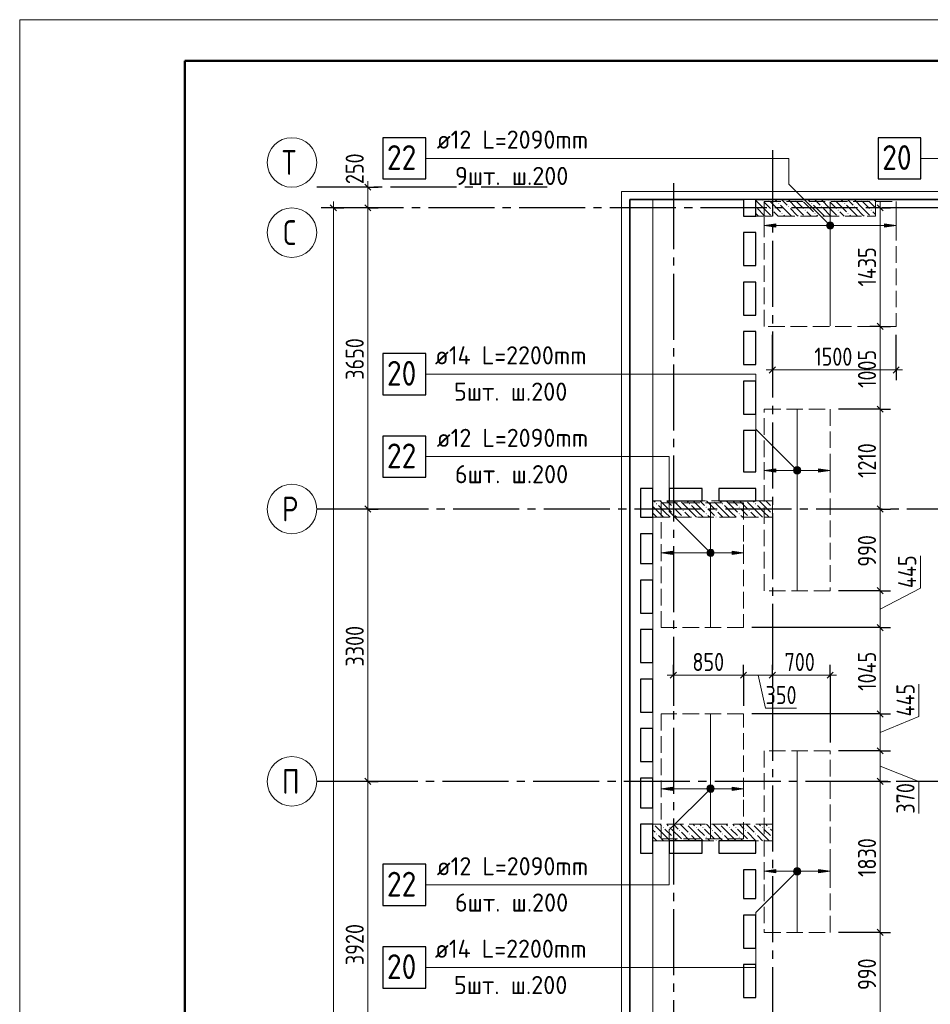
# Model space of a CAD drawing. Header units: millimetres. Extents: x 0 to 43617, y 0 to 59400.
# Tile 23 of 29: x 0 to 11037, y 47469 to 59400. Entities that reach past the tile are written whole.
import ezdxf

# ---------------------------------------------------------------- set-up
doc = ezdxf.new("R2010")
doc.units = ezdxf.units.MM
doc.linetypes.add('______2', pattern=[270, 200, -70])
doc.linetypes.add('______5', pattern=[1100, 800, -100, 100, -100])
for name, color, linetype, lineweight in [('Standard', 7, 'Continuous', 25), ('ДОП Верх по Х', 7, 'Continuous', 25), ('ЖБ Пилон', 180, 'Continuous', 25), ('Оси', 40, '______5', 18), ('Позиционная метка номер позиции', 7, 'Continuous', 13), ('Примечания', 7, 'Continuous', 25)]:
    doc.layers.add(name, color=color, linetype=linetype, lineweight=lineweight)
doc.layers.add('ЖБ Перекрытие верхний уровень', color=7, linetype='Continuous', lineweight=25, true_color=0xe0e0ff)
doc.styles.add('GOST 2.304-81', font='txt')
doc.styles.add('ISOCPEUR', font='txt')

msp = doc.modelspace()

# ---------------------------------------------------------------- hatches: boundary and pattern name
at = {"layer": 'ДОП Верх по Х', "linetype": 'Continuous', "lineweight": 13, "transparency": 33554687}
for points in [[(9164, 56886), (9024, 56906), (9164, 56926)], [(9164, 53919), (9024, 53939), (9164, 53959)], [(7914, 52919), (7774, 52939), (7914, 52959)], [(7914, 50061), (7774, 50081), (7914, 50101)], [(9164, 49061), (9024, 49081), (9164, 49101)]]:
    msp.add_hatch(color=7, dxfattribs=at).paths.add_polyline_path(points, flags=16)
for points in [[(9792, 56888), (9792, 56925), (9786, 56906)], [(9792, 56925), (9805, 56874), (9805, 56939)], [(9792, 56925), (9792, 56888), (9805, 56874)], [(9805, 56939), (9824, 56869), (9824, 56944)], [(9805, 56939), (9805, 56874), (9824, 56869)], [(9824, 56944), (9824, 56869), (9843, 56874)], [(9824, 56944), (9843, 56874), (9843, 56939)], [(9843, 56939), (9843, 56874), (9856, 56888)], [(9843, 56939), (9856, 56888), (9856, 56925)], [(9856, 56925), (9856, 56888), (9861, 56906)], [(10484, 56886), (10624, 56906), (10484, 56926)], [(9392, 53920), (9392, 53958), (9386, 53939)], [(9392, 53958), (9405, 53907), (9405, 53971)], [(9392, 53958), (9392, 53920), (9405, 53907)], [(9405, 53971), (9424, 53902), (9424, 53977)], [(9405, 53971), (9405, 53907), (9424, 53902)], [(9424, 53977), (9424, 53902), (9443, 53907)], [(9424, 53977), (9443, 53907), (9443, 53971)], [(9443, 53971), (9443, 53907), (9456, 53920)], [(9443, 53971), (9456, 53920), (9456, 53958)], [(9456, 53958), (9456, 53920), (9461, 53939)], [(9684, 53919), (9824, 53939), (9684, 53959)], [(8355, 52971), (8374, 52902), (8374, 52977)], [(8374, 52977), (8374, 52902), (8393, 52907)], [(8374, 52977), (8393, 52907), (8393, 52971)], [(8342, 52920), (8342, 52958), (8336, 52939)], [(8342, 52958), (8355, 52907), (8355, 52971)], [(8342, 52958), (8342, 52920), (8355, 52907)], [(8355, 52971), (8355, 52907), (8374, 52902)], [(8393, 52971), (8393, 52907), (8406, 52920)], [(8393, 52971), (8406, 52920), (8406, 52958)], [(8406, 52958), (8406, 52920), (8411, 52939)], [(8634, 52919), (8774, 52939), (8634, 52959)], [(8342, 50100), (8355, 50049), (8355, 50113)], [(8355, 50113), (8374, 50044), (8374, 50119)], [(8355, 50113), (8355, 50049), (8374, 50044)], [(8374, 50119), (8374, 50044), (8393, 50049)], [(8374, 50119), (8393, 50049), (8393, 50113)], [(8393, 50113), (8393, 50049), (8406, 50062)], [(8393, 50113), (8406, 50062), (8406, 50100)], [(8342, 50062), (8342, 50100), (8336, 50081)], [(8342, 50100), (8342, 50062), (8355, 50049)], [(8406, 50100), (8406, 50062), (8411, 50081)], [(8634, 50061), (8774, 50081), (8634, 50101)], [(9392, 49062), (9392, 49100), (9386, 49081)], [(9392, 49100), (9405, 49049), (9405, 49113)], [(9392, 49100), (9392, 49062), (9405, 49049)], [(9405, 49113), (9424, 49044), (9424, 49119)], [(9405, 49113), (9405, 49049), (9424, 49044)], [(9424, 49119), (9424, 49044), (9443, 49049)], [(9424, 49119), (9443, 49049), (9443, 49113)], [(9443, 49113), (9443, 49049), (9456, 49062)], [(9443, 49113), (9456, 49062), (9456, 49100)], [(9456, 49100), (9456, 49062), (9461, 49081)], [(9684, 49061), (9824, 49081), (9684, 49101)]]:
    msp.add_hatch(color=7, dxfattribs=at).paths.add_polyline_path(points)
at = {"layer": 'ЖБ Пилон', "linetype": 'Continuous', "lineweight": 18, "transparency": 33554687}
for points in [[(8994, 57213), (9001, 57220), (9007, 57213), (9001, 57207)], [(9074, 57213), (9081, 57220), (9087, 57213), (9081, 57207)], [(9194, 57173), (9201, 57180), (9207, 57173), (9201, 57167)], [(9394, 57213), (9401, 57220), (9407, 57213), (9401, 57207)], [(9474, 57213), (9481, 57220), (9487, 57213), (9481, 57207)], [(9594, 57173), (9601, 57180), (9607, 57173), (9601, 57167)], [(9794, 57213), (9801, 57220), (9807, 57213), (9801, 57207)], [(9874, 57213), (9881, 57220), (9887, 57213), (9881, 57207)], [(9994, 57173), (10001, 57180), (10007, 57173), (10001, 57167)], [(10194, 57213), (10201, 57220), (10207, 57213), (10201, 57207)], [(10274, 57213), (10281, 57220), (10287, 57213), (10281, 57207)], [(8924, 57137), (8927, 57133), (8924, 57130)], [(9114, 57093), (9121, 57100), (9127, 57093), (9121, 57087)], [(9234, 57053), (9241, 57060), (9247, 57053), (9241, 57047)], [(9314, 57133), (9321, 57140), (9327, 57133), (9321, 57127)], [(9514, 57093), (9521, 57100), (9527, 57093), (9521, 57087)], [(9634, 57053), (9641, 57060), (9647, 57053), (9641, 57047)], [(9714, 57133), (9721, 57140), (9727, 57133), (9721, 57127)], [(9914, 57093), (9921, 57100), (9927, 57093), (9921, 57087)], [(10034, 57053), (10041, 57060), (10047, 57053), (10041, 57047)], [(10114, 57133), (10121, 57140), (10127, 57133), (10121, 57127)], [(10314, 57093), (10321, 57100), (10327, 57093), (10321, 57087)], [(7714, 53533), (7721, 53540), (7727, 53533), (7721, 53527)], [(7914, 53493), (7921, 53500), (7927, 53493), (7921, 53487)], [(8004, 53570), (8001, 53567), (7998, 53570)], [(8034, 53453), (8041, 53460), (8047, 53453), (8041, 53447)], [(8114, 53533), (8121, 53540), (8127, 53533), (8121, 53527)], [(8314, 53493), (8321, 53500), (8327, 53493), (8321, 53487)], [(8404, 53570), (8401, 53567), (8398, 53570)], [(8434, 53453), (8441, 53460), (8447, 53453), (8441, 53447)], [(8514, 53533), (8521, 53540), (8527, 53533), (8521, 53527)], [(8714, 53493), (8721, 53500), (8727, 53493), (8721, 53487)], [(8804, 53570), (8801, 53567), (8798, 53570)], [(8834, 53453), (8841, 53460), (8847, 53453), (8841, 53447)], [(8914, 53533), (8921, 53540), (8927, 53533), (8921, 53527)], [(9114, 53493), (9121, 53500), (9124, 53497), (9124, 53490), (9121, 53487)], [(7914, 53413), (7921, 53420), (7927, 53413), (7921, 53407)], [(8034, 53373), (8041, 53380), (8047, 53373), (8044, 53370), (8038, 53370)], [(8314, 53413), (8321, 53420), (8327, 53413), (8321, 53407)], [(8434, 53373), (8441, 53380), (8447, 53373), (8444, 53370), (8438, 53370)], [(8714, 53413), (8721, 53420), (8727, 53413), (8721, 53407)], [(8834, 53373), (8841, 53380), (8847, 53373), (8844, 53370), (8838, 53370)], [(9114, 53413), (9121, 53420), (9124, 53417), (9124, 53410), (9121, 53407)], [(7684, 49650), (7681, 49647), (7678, 49650)], [(8084, 49650), (8081, 49647), (8078, 49650)], [(8484, 49650), (8481, 49647), (8478, 49650)], [(8884, 49650), (8881, 49647), (8878, 49650)], [(7714, 49533), (7721, 49540), (7727, 49533), (7721, 49527)], [(7794, 49613), (7801, 49620), (7807, 49613), (7801, 49607)], [(7874, 49613), (7881, 49620), (7887, 49613), (7881, 49607)], [(7994, 49573), (8001, 49580), (8007, 49573), (8001, 49567)], [(8114, 49533), (8121, 49540), (8127, 49533), (8121, 49527)], [(8194, 49613), (8201, 49620), (8207, 49613), (8201, 49607)], [(8274, 49613), (8281, 49620), (8287, 49613), (8281, 49607)], [(8394, 49573), (8401, 49580), (8407, 49573), (8401, 49567)], [(8514, 49533), (8521, 49540), (8527, 49533), (8521, 49527)], [(8594, 49613), (8601, 49620), (8607, 49613), (8601, 49607)], [(8674, 49613), (8681, 49620), (8687, 49613), (8681, 49607)], [(8794, 49573), (8801, 49580), (8807, 49573), (8801, 49567)], [(8914, 49533), (8921, 49540), (8927, 49533), (8921, 49527)], [(8994, 49613), (9001, 49620), (9007, 49613), (9001, 49607)], [(9074, 49613), (9081, 49620), (9087, 49613), (9081, 49607)], [(7914, 49493), (7921, 49500), (7927, 49493), (7921, 49487)], [(8034, 49453), (8041, 49460), (8047, 49453), (8044, 49450), (8038, 49450)], [(8314, 49493), (8321, 49500), (8327, 49493), (8321, 49487)], [(8434, 49453), (8441, 49460), (8447, 49453), (8444, 49450), (8438, 49450)], [(8714, 49493), (8721, 49500), (8727, 49493), (8721, 49487)], [(8834, 49453), (8841, 49460), (8847, 49453), (8844, 49450), (8838, 49450)], [(9114, 49493), (9121, 49500), (9124, 49497), (9124, 49490), (9121, 49487)]]:
    msp.add_hatch(color=7, dxfattribs=at).paths.add_polyline_path(points, flags=16)
at = {"layer": 'Позиционная метка номер позиции', "linetype": 'Continuous', "lineweight": 13, "transparency": 33554687}
for points in [[(9792, 56875), (9835, 56950), (9781, 56895)], [(9781, 56895), (9835, 56950), (9813, 56950)], [(9781, 56895), (9813, 56950), (9781, 56918)], [(9781, 56918), (9813, 56950), (9792, 56938)], [(9792, 56875), (9856, 56938), (9835, 56950)], [(9813, 56863), (9856, 56938), (9792, 56875)], [(9813, 56863), (9867, 56918), (9856, 56938)], [(9835, 56863), (9867, 56918), (9813, 56863)], [(9835, 56863), (9867, 56895), (9867, 56918)], [(9867, 56895), (9835, 56863), (9856, 56875)], [(9392, 53907), (9435, 53982), (9381, 53928)], [(9381, 53928), (9435, 53982), (9413, 53982)], [(9381, 53928), (9413, 53982), (9381, 53950)], [(9381, 53950), (9413, 53982), (9392, 53971)], [(9392, 53907), (9456, 53971), (9435, 53982)], [(9413, 53896), (9456, 53971), (9392, 53907)], [(9413, 53896), (9467, 53950), (9456, 53971)], [(9435, 53896), (9467, 53950), (9413, 53896)], [(9435, 53896), (9467, 53928), (9467, 53950)], [(9467, 53928), (9435, 53896), (9456, 53907)], [(8342, 52907), (8385, 52982), (8331, 52928)], [(8331, 52928), (8385, 52982), (8363, 52982)], [(8331, 52928), (8363, 52982), (8331, 52950)], [(8331, 52950), (8363, 52982), (8342, 52971)], [(8342, 52907), (8406, 52971), (8385, 52982)], [(8363, 52896), (8406, 52971), (8342, 52907)], [(8363, 52896), (8417, 52950), (8406, 52971)], [(8385, 52896), (8417, 52950), (8363, 52896)], [(8385, 52896), (8417, 52928), (8417, 52950)], [(8417, 52928), (8385, 52896), (8406, 52907)], [(8406, 50049), (8342, 50113), (8331, 50092)], [(8417, 50070), (8363, 50124), (8342, 50113)], [(8417, 50070), (8342, 50113), (8406, 50049)], [(8417, 50092), (8385, 50124), (8363, 50124)], [(8417, 50092), (8363, 50124), (8417, 50070)], [(8385, 50124), (8417, 50092), (8406, 50113)], [(8406, 50049), (8331, 50092), (8385, 50038)], [(8385, 50038), (8331, 50092), (8331, 50070)], [(8385, 50038), (8331, 50070), (8363, 50038)], [(8363, 50038), (8331, 50070), (8342, 50049)], [(9456, 49049), (9392, 49113), (9381, 49092)], [(9456, 49049), (9381, 49092), (9435, 49038)], [(9435, 49038), (9381, 49092), (9381, 49070)], [(9435, 49038), (9381, 49070), (9413, 49038)], [(9413, 49038), (9381, 49070), (9392, 49049)], [(9467, 49070), (9413, 49124), (9392, 49113)], [(9467, 49070), (9392, 49113), (9456, 49049)], [(9467, 49092), (9435, 49124), (9413, 49124)], [(9467, 49092), (9413, 49124), (9467, 49070)], [(9435, 49124), (9467, 49092), (9456, 49113)]]:
    msp.add_hatch(color=7, dxfattribs=at).paths.add_polyline_path(points)

# ---------------------------------------------------------------- linework, layer by layer
at = {"layer": 'Standard', "color": 7, "linetype": 'Continuous', "lineweight": 25, "transparency": 33554687}
for p, q in [((4258, 57333), (4183, 57408)), ((3839, 57083), (3764, 57158)), ((4258, 57083), (4183, 57158)), ((7394, 28680), (7394, 57220)), ((7394, 57220), (8774, 57220)), ((8774, 57220), (8774, 57020)), ((8924, 57020), (8924, 57220)), ((8924, 57220), (22354, 57220)), ((10392, 57158), (10467, 57083)), ((8774, 57020), (8924, 57020)), ((8774, 56820), (8774, 56420)), ((8924, 56820), (8774, 56820)), ((8924, 56420), (8924, 56820)), ((8774, 56420), (8924, 56420)), ((8774, 56220), (8774, 55820)), ((8924, 56220), (8774, 56220)), ((8924, 55820), (8924, 56220)), ((8774, 55820), (8924, 55820)), ((10392, 55721), (10467, 55646)), ((8774, 55620), (8774, 55220)), ((8924, 55620), (8774, 55620)), ((8924, 55220), (8924, 55620)), ((8774, 55220), (8924, 55220)), ((9086, 55118), (9161, 55193)), ((10586, 55118), (10661, 55193)), ((8774, 55020), (8774, 54620)), ((8924, 55020), (8774, 55020)), ((8924, 54620), (8924, 55020)), ((10392, 54718), (10467, 54643)), ((8774, 54620), (8924, 54620)), ((8774, 54420), (8774, 53920)), ((8924, 54420), (8774, 54420)), ((8924, 53920), (8924, 54420)), ((8774, 53920), (8924, 53920)), ((7524, 53720), (7524, 53370)), ((7674, 53720), (7524, 53720)), ((7674, 53370), (7674, 53720)), ((7874, 53720), (7874, 53570)), ((8274, 53720), (7874, 53720)), ((8274, 53570), (8274, 53720)), ((8474, 53720), (8474, 53570)), ((8924, 53720), (8474, 53720)), ((8924, 53570), (8924, 53720)), ((4258, 53433), (4183, 53508)), ((7874, 53570), (8274, 53570)), ((8474, 53570), (8924, 53570)), ((10392, 53508), (10467, 53433)), ((7524, 53370), (7674, 53370)), ((7524, 53170), (7524, 52810)), ((7674, 53170), (7524, 53170)), ((7674, 52810), (7674, 53170)), ((7524, 52810), (7674, 52810)), ((7524, 52610), (7524, 52210)), ((7674, 52610), (7524, 52610)), ((7674, 52210), (7674, 52610)), ((10392, 52518), (10467, 52443)), ((7524, 52210), (7674, 52210)), ((10392, 52071), (10467, 51996)), ((7524, 52010), (7524, 51610)), ((7674, 52010), (7524, 52010)), ((7674, 51610), (7674, 52010)), ((7524, 51610), (7674, 51610)), ((7886, 51419), (7961, 51494)), ((8736, 51419), (8811, 51494)), ((9086, 51419), (9161, 51494)), ((9786, 51419), (9861, 51494)), ((7524, 51410), (7524, 51010)), ((7674, 51410), (7524, 51410)), ((7674, 51010), (7674, 51410)), ((7524, 51010), (7674, 51010)), ((10392, 51025), (10467, 50950)), ((7524, 50810), (7524, 50410)), ((7674, 50810), (7524, 50810)), ((7674, 50410), (7674, 50810)), ((10392, 50578), (10467, 50503)), ((7524, 50410), (7674, 50410)), ((4258, 50133), (4183, 50208)), ((7524, 50210), (7524, 49850)), ((7674, 50210), (7524, 50210)), ((7674, 49850), (7674, 50210)), ((10392, 50208), (10467, 50133)), ((7524, 49850), (7674, 49850)), ((7524, 49650), (7524, 49300)), ((7674, 49650), (7524, 49650)), ((7674, 49300), (7674, 49650)), ((7874, 49450), (7874, 49300)), ((8274, 49450), (7874, 49450)), ((8274, 49300), (8274, 49450)), ((8474, 49450), (8474, 49300)), ((8924, 49450), (8474, 49450)), ((8924, 49300), (8924, 49450)), ((7524, 49300), (7674, 49300)), ((7874, 49300), (8274, 49300)), ((8474, 49300), (8924, 49300)), ((8774, 49100), (8774, 48750)), ((8924, 49100), (8774, 49100)), ((8924, 48750), (8924, 49100)), ((8774, 48750), (8924, 48750)), ((8774, 48550), (8774, 48150)), ((8924, 48550), (8774, 48550)), ((8924, 48150), (8924, 48550)), ((10392, 48378), (10467, 48303)), ((8774, 48150), (8924, 48150)), ((8774, 47950), (8774, 47550)), ((8924, 47950), (8774, 47950)), ((8924, 47550), (8924, 47950)), ((8774, 47550), (8924, 47550))]:
    msp.add_line(p, q, dxfattribs=at)
at = {"layer": 'Standard', "color": 7, "linetype": 'Continuous', "lineweight": 13, "transparency": 33554687}
for p, q in [((4221, 57370), (4221, 57445)), ((4221, 57120), (4221, 57370)), ((3802, 57120), (3802, 57195)), ((10430, 57120), (10430, 57195)), ((4221, 53470), (4221, 57120)), ((9124, 55156), (9049, 55156)), ((9124, 55156), (10624, 55156)), ((10624, 55156), (10699, 55156)), ((4221, 50170), (4221, 53470)), ((10917, 52513), (10917, 52904)), ((10430, 52257), (10917, 52513)), ((10430, 52480), (10430, 52033)), ((10430, 52033), (10430, 50987)), ((7924, 51457), (7849, 51457)), ((8774, 51457), (9124, 51457)), ((8949, 51457), (9041, 51056)), ((9124, 51457), (9824, 51457)), ((9824, 51457), (9899, 51457)), ((10897, 50957), (10897, 51347)), ((9041, 51056), (9417, 51056)), ((10430, 50987), (10430, 50540)), ((10430, 50764), (10897, 50957)), ((10430, 50540), (10430, 50170)), ((10430, 50355), (10897, 50170)), ((4221, 46250), (4221, 50170)), ((10430, 50170), (10430, 48340)), ((10897, 50170), (10897, 49779)), ((10430, 48340), (10430, 47350))]:
    msp.add_line(p, q, dxfattribs=at)
at = {"layer": 'Standard', "color": 251, "linetype": 'Continuous', "lineweight": -3, "true_color": 0x656565, "transparency": 33554687}
for p, q in [((4221, 57370), (4096, 57370)), ((4221, 57370), (4346, 57370)), ((3802, 57120), (3677, 57120)), ((3802, 57120), (3927, 57120)), ((3802, 57120), (3802, 57120)), ((4221, 57120), (4096, 57120)), ((4221, 57120), (4346, 57120)), ((10430, 57120), (10305, 57120)), ((10430, 57120), (10555, 57120)), ((10430, 57120), (10430, 57120)), ((10430, 55683), (10305, 55683)), ((10430, 55683), (10555, 55683)), ((10430, 55683), (10430, 55683)), ((9124, 55156), (9124, 55583)), ((9124, 55156), (9124, 55281)), ((10624, 55156), (10624, 55281)), ((9124, 55156), (9124, 55031)), ((10624, 55156), (10624, 55031)), ((10430, 54680), (10305, 54680)), ((10430, 54680), (10555, 54680)), ((4221, 53470), (4096, 53470)), ((4221, 53470), (4346, 53470)), ((10430, 53470), (10305, 53470)), ((10430, 53470), (10555, 53470)), ((10430, 52480), (10305, 52480)), ((10430, 52480), (10555, 52480)), ((10430, 52033), (10305, 52033)), ((10430, 52033), (10555, 52033)), ((7924, 51457), (7924, 51582)), ((8774, 51457), (8774, 51582)), ((9124, 51457), (9124, 51582)), ((9824, 51457), (9824, 51582)), ((7924, 51457), (7924, 51332)), ((7924, 51457), (7924, 51087)), ((8774, 51457), (8774, 51332)), ((9124, 51457), (9124, 51332)), ((9124, 51457), (9124, 51457)), ((9824, 51457), (9824, 51332)), ((9824, 51457), (9824, 50640)), ((10430, 50987), (10305, 50987)), ((10430, 50987), (10555, 50987)), ((10430, 50540), (10305, 50540)), ((10430, 50540), (10555, 50540)), ((4221, 50170), (4096, 50170)), ((4221, 50170), (4346, 50170)), ((10430, 50170), (10305, 50170)), ((10430, 50170), (10555, 50170)), ((10430, 50170), (10430, 50170)), ((10430, 48340), (10305, 48340)), ((10430, 48340), (10555, 48340))]:
    msp.add_line(p, q, dxfattribs=at)
at = {"layer": 'Standard', "color": 7, "linetype": 'Continuous', "lineweight": 13, "transparency": 33554687}
msp.add_lwpolyline([(0, 0), (42000, 0), (42000, 59400), (0, 59400), (0, 0)], close=True, dxfattribs=at)
at = {"layer": 'Standard', "color": 7, "linetype": 'Continuous', "lineweight": 18, "transparency": 33554687}
msp.add_lwpolyline([(42000, 59400), (0, 59400), (0, 0), (42000, 0), (42000, 59400)], dxfattribs=at)
at = {"layer": 'Standard', "color": 7, "linetype": 'Continuous', "lineweight": 13, "transparency": 33554687}
for points in [[(42000, 59400), (0, 59400), (0, 0), (42000, 0), (42000, 59400)], [(7674, 10380), (33074, 10380), (33074, 57220), (7674, 57220), (7674, 10380)], [(3802, 10630), (3802, 33448), (3802, 33448), (3802, 57120)], [(10430, 57120), (10430, 56061), (10430, 56061), (10430, 55764), (10430, 55764), (10430, 55683)], [(10430, 55683), (10430, 55622), (10430, 55622), (10430, 55524), (10430, 55524), (10430, 54910), (10430, 54910), (10430, 54759), (10430, 54759), (10430, 54712), (10430, 54712), (10430, 54680)], [(10430, 54680), (10430, 54664), (10430, 54664), (10430, 53781), (10430, 53781), (10430, 53569), (10430, 53569), (10430, 53470)], [(10430, 53470), (10430, 52530), (10430, 52530), (10430, 52480)], [(7924, 51457), (8130, 51457), (8130, 51457), (8774, 51457)]]:
    msp.add_lwpolyline(points, dxfattribs=at)
at = {"layer": 'Standard', "color": 7, "linetype": 'Continuous', "lineweight": 50, "transparency": 33554687}
msp.add_lwpolyline([(2000, 58900), (41500, 58900), (41500, 500), (2000, 500), (2000, 58900)], close=True, dxfattribs=at)
at = {"layer": 'Standard', "color": 251, "linetype": 'Continuous', "lineweight": -3, "true_color": 0x656565, "transparency": 33554687}
for points in [[(4221, 57370), (4204, 57370), (4204, 57370), (3700, 57370)], [(4221, 57120), (4204, 57120), (4204, 57120), (3700, 57120)], [(10624, 55156), (10624, 55307), (10624, 55307), (10624, 55583)], [(10430, 54680), (10429, 54680), (10429, 54680), (10413, 54680), (10413, 54680), (10413, 54680), (10413, 54680), (10413, 54680), (10413, 54680), (10413, 54680), (10413, 54680), (10413, 54680), (10413, 54680), (10413, 54680), (10413, 54680), (10413, 54680), (10413, 54680), (10413, 54680), (10413, 54680), (10413, 54680), (10413, 54680), (10413, 54680), (10413, 54680), (10413, 54680), (10413, 54680), (10413, 54680), (10413, 54680), (10413, 54680), (10413, 54680), (10413, 54680), (10413, 54680), (10413, 54680), (10413, 54680), (10413, 54680), (10413, 54680), (10413, 54680), (10413, 54680), (10413, 54680), (10413, 54680), (10413, 54680), (10413, 54680), (10413, 54680), (10413, 54680), (10413, 54680), (10413, 54680), (10413, 54680), (10413, 54680), (10413, 54680), (10413, 54680), (10413, 54680), (10413, 54680), (10413, 54680), (10413, 54680), (10413, 54680), (10413, 54680), (9924, 54680)], [(4221, 53470), (4204, 53470), (4204, 53470), (4204, 53470), (4204, 53470), (3700, 53470)], [(10430, 53470), (10442, 53470), (10442, 53470), (10455, 53470), (10455, 53470), (10459, 53470), (10459, 53470), (10484, 53470)], [(10430, 52480), (10413, 52480), (10413, 52480), (10413, 52480), (10413, 52480), (10413, 52480), (10413, 52480), (10413, 52480), (10413, 52480), (10413, 52480), (10413, 52480), (10413, 52480), (10413, 52480), (10413, 52480), (10413, 52480), (10413, 52480), (10413, 52480), (10413, 52480), (10413, 52480), (10413, 52480), (10413, 52480), (10413, 52480), (10413, 52480), (10413, 52480), (10413, 52480), (10413, 52480), (10413, 52480), (10413, 52480), (10413, 52480), (10413, 52480), (10413, 52480), (10413, 52480), (10413, 52480), (10413, 52480), (10413, 52480), (10413, 52480), (10413, 52480), (10413, 52480), (10413, 52480), (10413, 52480), (10413, 52480), (10413, 52480), (10413, 52480), (10413, 52480), (10413, 52480), (10413, 52480), (10413, 52480), (10413, 52480), (10413, 52480), (9924, 52480)], [(10430, 52033), (10413, 52033), (10413, 52033), (10413, 52033), (10413, 52033), (10413, 52033), (10413, 52033), (10413, 52033), (10413, 52033), (10413, 52033), (10413, 52033), (10413, 52033), (10413, 52033), (10413, 52033), (10413, 52033), (10413, 52033), (10413, 52033), (10413, 52033), (10413, 52033), (10413, 52033), (10413, 52033), (10413, 52033), (10413, 52033), (10413, 52033), (10413, 52033), (10413, 52033), (10413, 52033), (10413, 52033), (10413, 52033), (10413, 52033), (10413, 52033), (10413, 52033), (10413, 52033), (10413, 52033), (10413, 52033), (10413, 52033), (10413, 52033), (10413, 52033), (10413, 52033), (10413, 52033), (10413, 52033), (10413, 52033), (10413, 52033), (10413, 52033), (10413, 52033), (10413, 52033), (10413, 52033), (10413, 52033), (10413, 52033), (8874, 52033)], [(8774, 51457), (8774, 51179), (8774, 51179), (8774, 51087)], [(10430, 50987), (10413, 50987), (10413, 50987), (10413, 50987), (10413, 50987), (10413, 50987), (10413, 50987), (10413, 50987), (10413, 50987), (10413, 50987), (10413, 50987), (10413, 50987), (10413, 50987), (10413, 50987), (10413, 50987), (10413, 50987), (10413, 50987), (10413, 50987), (10413, 50987), (10413, 50987), (10413, 50987), (10413, 50987), (10413, 50987), (10413, 50987), (10413, 50987), (10413, 50987), (10413, 50987), (10413, 50987), (10413, 50987), (10413, 50987), (10413, 50987), (10413, 50987), (10413, 50987), (10413, 50987), (10413, 50987), (10413, 50987), (10413, 50987), (10413, 50987), (10413, 50987), (10413, 50987), (10413, 50987), (10413, 50987), (10413, 50987), (10413, 50987), (10413, 50987), (10413, 50987), (10413, 50987), (8874, 50987)], [(10430, 50540), (10413, 50540), (10413, 50540), (10413, 50540), (10413, 50540), (10413, 50540), (10413, 50540), (10413, 50540), (10413, 50540), (10413, 50540), (10413, 50540), (10413, 50540), (10413, 50540), (10413, 50540), (10413, 50540), (10413, 50540), (10413, 50540), (10413, 50540), (10413, 50540), (10413, 50540), (10413, 50540), (10413, 50540), (10413, 50540), (10413, 50540), (10413, 50540), (10413, 50540), (10413, 50540), (10413, 50540), (10413, 50540), (10413, 50540), (10413, 50540), (10413, 50540), (10413, 50540), (10413, 50540), (10413, 50540), (10413, 50540), (10413, 50540), (10413, 50540), (10413, 50540), (10413, 50540), (10413, 50540), (10413, 50540), (10413, 50540), (10413, 50540), (10413, 50540), (10413, 50540), (10413, 50540), (9924, 50540)], [(4221, 50170), (4204, 50170), (4204, 50170), (4204, 50170), (4204, 50170), (4204, 50170), (4204, 50170), (3700, 50170)], [(10430, 48340), (10413, 48340), (10413, 48340), (10413, 48340), (10413, 48340), (10413, 48340), (10413, 48340), (10413, 48340), (10413, 48340), (10413, 48340), (10413, 48340), (10413, 48340), (10413, 48340), (10413, 48340), (10413, 48340), (10413, 48340), (10413, 48340), (10413, 48340), (10413, 48340), (10413, 48340), (10413, 48340), (10413, 48340), (10413, 48340), (10413, 48340), (10413, 48340), (10413, 48340), (10413, 48340), (10413, 48340), (10413, 48340), (10413, 48340), (10413, 48340), (10413, 48340), (10413, 48340), (10413, 48340), (10413, 48340), (10413, 48340), (10413, 48340), (10413, 48340), (10413, 48340), (10413, 48340), (10413, 48340), (10413, 48340), (10413, 48340), (10413, 48340), (10413, 48340), (9924, 48340)]]:
    msp.add_lwpolyline(points, dxfattribs=at)
at = {"layer": 'Standard', "color": 254, "linetype": 'Continuous', "lineweight": 18, "true_color": 0xc4c4ff, "transparency": 33554687}
msp.add_lwpolyline([(7294, 10000), (33174, 10000), (33174, 57320), (7294, 57320), (7294, 10000)], dxfattribs=at)
at = {"layer": 'Standard', "color": 7, "linetype": 'Continuous', "lineweight": 25, "transparency": 33554687}
msp.add_lwpolyline([(7394, 10100), (33074, 10100), (33074, 57220), (7394, 57220), (7394, 10100)], dxfattribs=at)
at = {"layer": 'ДОП Верх по Х', "color": 7, "linetype": 'Continuous', "lineweight": 13, "transparency": 33554687}
for p, q in [((5035, 57720), (7121, 57720)), ((11016, 57720), (13124, 57720)), ((5013, 55105), (7121, 55105)), ((5035, 54105), (7121, 54105)), ((5035, 48915), (7121, 48915)), ((5013, 47915), (7121, 47915))]:
    msp.add_line(p, q, dxfattribs=at)
at = {"layer": 'ДОП Верх по Х', "color": 7, "linetype": 'Continuous', "lineweight": 18, "transparency": 33554687}
for p, q in [((9824, 55689), (9824, 57189)), ((9424, 54673), (9424, 52487)), ((8374, 52039), (8374, 53539)), ((8374, 50981), (8374, 49481)), ((9424, 48347), (9424, 50533))]:
    msp.add_line(p, q, dxfattribs=at)
at = {"layer": 'ДОП Верх по Х', "color": 251, "linetype": 'Continuous', "lineweight": 13, "true_color": 0x494949, "transparency": 33554687}
for p, q in [((9024, 56906), (9024, 57006)), ((9024, 56906), (9164, 56926)), ((9164, 56926), (9164, 56886)), ((9824, 56944), (9824, 56944)), ((10624, 56906), (10484, 56926)), ((10484, 56926), (10484, 56886)), ((10624, 56906), (10624, 57006)), ((9164, 56886), (9024, 56906)), ((9024, 56906), (9024, 56806)), ((9024, 56906), (9024, 56906)), ((9164, 56906), (9794, 56906)), ((9824, 56869), (9824, 56869)), ((9854, 56906), (10484, 56906)), ((10484, 56886), (10624, 56906)), ((10624, 56906), (10624, 56806)), ((10624, 56906), (10624, 56906)), ((9024, 53939), (9024, 54039)), ((9024, 53939), (9164, 53959)), ((9164, 53919), (9024, 53939)), ((9024, 53939), (9024, 53839)), ((9024, 53939), (9024, 53939)), ((9164, 53959), (9164, 53919)), ((9164, 53939), (9394, 53939)), ((9424, 53977), (9424, 53977)), ((9454, 53939), (9684, 53939)), ((9824, 53939), (9684, 53959)), ((9684, 53959), (9684, 53919)), ((9684, 53919), (9824, 53939)), ((9824, 53939), (9824, 54039)), ((9824, 53939), (9824, 53839)), ((9824, 53939), (9824, 53939)), ((9424, 53902), (9424, 53902)), ((7774, 52939), (7774, 53039)), ((8374, 52977), (8374, 52977)), ((8774, 52939), (8774, 53039)), ((7774, 52939), (7914, 52959)), ((7914, 52919), (7774, 52939)), ((7774, 52939), (7774, 52839)), ((7774, 52939), (7774, 52939)), ((7914, 52959), (7914, 52919)), ((7914, 52939), (8344, 52939)), ((8374, 52902), (8374, 52902)), ((8404, 52939), (8634, 52939)), ((8774, 52939), (8634, 52959)), ((8634, 52959), (8634, 52919)), ((8634, 52919), (8774, 52939)), ((8774, 52939), (8774, 52839)), ((8774, 52939), (8774, 52939)), ((7774, 50081), (7774, 50181)), ((8374, 50119), (8374, 50119)), ((8774, 50081), (8774, 50181)), ((7774, 50081), (7914, 50101)), ((7914, 50061), (7774, 50081)), ((7774, 50081), (7774, 49981)), ((7774, 50081), (7774, 50081)), ((7914, 50101), (7914, 50061)), ((7914, 50081), (8344, 50081)), ((8374, 50044), (8374, 50044)), ((8404, 50081), (8634, 50081)), ((8774, 50081), (8634, 50101)), ((8634, 50101), (8634, 50061)), ((8634, 50061), (8774, 50081)), ((8774, 50081), (8774, 49981)), ((8774, 50081), (8774, 50081)), ((9024, 49081), (9024, 49181)), ((9824, 49081), (9824, 49181)), ((9024, 49081), (9164, 49101)), ((9164, 49061), (9024, 49081)), ((9024, 49081), (9024, 48981)), ((9024, 49081), (9024, 49081)), ((9164, 49101), (9164, 49061)), ((9164, 49081), (9394, 49081)), ((9424, 49119), (9424, 49119)), ((9424, 49044), (9424, 49044)), ((9454, 49081), (9684, 49081)), ((9824, 49081), (9684, 49101)), ((9684, 49101), (9684, 49061)), ((9684, 49061), (9824, 49081)), ((9824, 49081), (9824, 48981)), ((9824, 49081), (9824, 49081))]:
    msp.add_line(p, q, dxfattribs=at)
at = {"layer": 'ДОП Верх по Х', "color": 7, "linetype": 'Continuous', "lineweight": 25, "transparency": 33554687}
for points in [[(4401, 57470), (4921, 57470), (4921, 57970), (4401, 57970), (4401, 57470)], [(10404, 57470), (10924, 57470), (10924, 57970), (10404, 57970), (10404, 57470)], [(4401, 54855), (4921, 54855), (4921, 55355), (4401, 55355), (4401, 54855)], [(4401, 53855), (4921, 53855), (4921, 54355), (4401, 54355), (4401, 53855)], [(4401, 48665), (4921, 48665), (4921, 49165), (4401, 49165), (4401, 48665)], [(4401, 47665), (4921, 47665), (4921, 48165), (4401, 48165), (4401, 47665)]]:
    msp.add_lwpolyline(points, dxfattribs=at)
at = {"layer": 'ДОП Верх по Х', "color": 251, "linetype": 'Continuous', "lineweight": 13, "true_color": 0x494949, "transparency": 33554687}
for centre in [(9824, 56906), (9424, 53939), (8374, 52939), (8374, 50081), (9424, 49081)]:
    msp.add_circle(centre, 37.5, dxfattribs=at)
at = {"layer": 'ЖБ Перекрытие верхний уровень', "color": 7, "linetype": 'Continuous', "lineweight": 18, "transparency": 33554687}
for p, q in [((8774, 57220), (7394, 57220)), ((7394, 57220), (7394, 28680)), ((8774, 57020), (8774, 57220)), ((22354, 57220), (8924, 57220)), ((8924, 57220), (8924, 57020)), ((8924, 57020), (8774, 57020)), ((8774, 56820), (8924, 56820)), ((8774, 56420), (8774, 56820)), ((8924, 56820), (8924, 56420)), ((8924, 56420), (8774, 56420)), ((8774, 55820), (8774, 56220)), ((8774, 56220), (8924, 56220)), ((8924, 56220), (8924, 55820)), ((8924, 55820), (8774, 55820)), ((8774, 55220), (8774, 55620)), ((8774, 55620), (8924, 55620)), ((8924, 55620), (8924, 55220)), ((8924, 55220), (8774, 55220)), ((8774, 54620), (8774, 55020)), ((8774, 55020), (8924, 55020)), ((8924, 55020), (8924, 54620)), ((8924, 54620), (8774, 54620)), ((8774, 53920), (8774, 54420)), ((8774, 54420), (8924, 54420)), ((8924, 54420), (8924, 53920)), ((8924, 53920), (8774, 53920)), ((7524, 53720), (7674, 53720)), ((7524, 53370), (7524, 53720)), ((7674, 53720), (7674, 53370)), ((7874, 53570), (7874, 53720)), ((7874, 53720), (8274, 53720)), ((8274, 53720), (8274, 53570)), ((8474, 53570), (8474, 53720)), ((8474, 53720), (8924, 53720)), ((8924, 53720), (8924, 53570)), ((8274, 53570), (7874, 53570)), ((8924, 53570), (8474, 53570)), ((7674, 53370), (7524, 53370)), ((7524, 52810), (7524, 53170)), ((7524, 53170), (7674, 53170)), ((7674, 53170), (7674, 52810)), ((7674, 52810), (7524, 52810)), ((7524, 52210), (7524, 52610)), ((7524, 52610), (7674, 52610)), ((7674, 52610), (7674, 52210)), ((7674, 52210), (7524, 52210)), ((7524, 51610), (7524, 52010)), ((7524, 52010), (7674, 52010)), ((7674, 52010), (7674, 51610)), ((7674, 51610), (7524, 51610)), ((7524, 51010), (7524, 51410)), ((7524, 51410), (7674, 51410)), ((7674, 51410), (7674, 51010)), ((7674, 51010), (7524, 51010)), ((7524, 50810), (7674, 50810)), ((7524, 50410), (7524, 50810)), ((7674, 50810), (7674, 50410)), ((7674, 50410), (7524, 50410)), ((7524, 49850), (7524, 50210)), ((7524, 50210), (7674, 50210)), ((7674, 50210), (7674, 49850)), ((7674, 49850), (7524, 49850)), ((7524, 49300), (7524, 49650)), ((7524, 49650), (7674, 49650)), ((7674, 49650), (7674, 49300)), ((7874, 49300), (7874, 49450)), ((7874, 49450), (8274, 49450)), ((8274, 49450), (8274, 49300)), ((8474, 49300), (8474, 49450)), ((8474, 49450), (8924, 49450)), ((8924, 49450), (8924, 49300)), ((7674, 49300), (7524, 49300)), ((8274, 49300), (7874, 49300)), ((8924, 49300), (8474, 49300)), ((8774, 48750), (8774, 49100)), ((8774, 49100), (8924, 49100)), ((8924, 49100), (8924, 48750)), ((8924, 48750), (8774, 48750)), ((8774, 48150), (8774, 48550)), ((8774, 48550), (8924, 48550)), ((8924, 48550), (8924, 48150)), ((8924, 48150), (8774, 48150)), ((8774, 47950), (8924, 47950)), ((8774, 47550), (8774, 47950)), ((8924, 47950), (8924, 47550)), ((8924, 47550), (8774, 47550))]:
    msp.add_line(p, q, dxfattribs=at)
at = {"layer": 'ЖБ Пилон', "color": 253, "linetype": '______2', "lineweight": 13, "true_color": 0xa0a0a0, "transparency": 33554687}
for p, q in [((10374, 57220), (8924, 57220)), ((8924, 57220), (8924, 57020)), ((10374, 57020), (10374, 57220)), ((8924, 57020), (10374, 57020)), ((9124, 53570), (7674, 53570)), ((7674, 53570), (7674, 53370)), ((9124, 53370), (9124, 53570)), ((7674, 53370), (9124, 53370)), ((9124, 49650), (7674, 49650)), ((7674, 49650), (7674, 49450)), ((9124, 49450), (9124, 49650)), ((7674, 49450), (9124, 49450))]:
    msp.add_line(p, q, dxfattribs=at)
at = {"layer": 'ЖБ Пилон', "color": 9, "linetype": 'Continuous', "lineweight": 18, "true_color": 0xc7c7c7, "transparency": 33554687}
for p, q in [((9021, 57113), (8924, 57210)), ((9021, 57193), (9101, 57113)), ((9101, 57193), (9221, 57073)), ((9154, 57220), (9181, 57193)), ((9341, 57033), (9221, 57153)), ((9234, 57220), (9301, 57153)), ((9421, 57113), (9314, 57220)), ((9421, 57193), (9501, 57113)), ((9501, 57193), (9621, 57073)), ((9554, 57220), (9581, 57193)), ((9741, 57033), (9621, 57153)), ((9634, 57220), (9701, 57153)), ((9821, 57113), (9714, 57220)), ((9821, 57193), (9901, 57113)), ((9901, 57193), (10021, 57073)), ((9954, 57220), (9981, 57193)), ((10141, 57033), (10021, 57153)), ((10034, 57220), (10101, 57153)), ((10221, 57113), (10114, 57220)), ((10221, 57193), (10301, 57113)), ((10301, 57193), (10374, 57120)), ((10354, 57220), (10374, 57200)), ((8941, 57033), (8924, 57050)), ((8941, 57113), (9021, 57033)), ((8941, 57033), (8954, 57020)), ((9021, 57113), (9101, 57033)), ((9021, 57033), (9034, 57020)), ((9181, 57033), (9141, 57073)), ((9194, 57020), (9181, 57033)), ((9261, 57033), (9274, 57020)), ((9341, 57113), (9421, 57033)), ((9341, 57033), (9354, 57020)), ((9421, 57113), (9501, 57033)), ((9421, 57033), (9434, 57020)), ((9581, 57033), (9541, 57073)), ((9594, 57020), (9581, 57033)), ((9661, 57033), (9674, 57020)), ((9741, 57113), (9821, 57033)), ((9741, 57033), (9754, 57020)), ((9821, 57113), (9901, 57033)), ((9821, 57033), (9834, 57020)), ((9981, 57033), (9941, 57073)), ((9994, 57020), (9981, 57033)), ((10061, 57033), (10074, 57020)), ((10141, 57113), (10221, 57033)), ((10141, 57033), (10154, 57020)), ((10221, 57113), (10301, 57033)), ((10221, 57033), (10234, 57020)), ((10374, 57040), (10341, 57073)), ((7741, 53433), (7674, 53500)), ((7684, 53570), (7701, 53553)), ((7741, 53513), (7821, 53433)), ((7821, 53513), (7764, 53570)), ((7821, 53513), (7901, 53433)), ((7844, 53570), (7901, 53513)), ((7924, 53570), (8021, 53473)), ((7981, 53433), (7941, 53473)), ((8141, 53433), (8021, 53553)), ((8084, 53570), (8101, 53553)), ((8141, 53513), (8221, 53433)), ((8221, 53513), (8164, 53570)), ((8221, 53513), (8301, 53433)), ((8244, 53570), (8301, 53513)), ((8324, 53570), (8421, 53473)), ((8381, 53433), (8341, 53473)), ((8541, 53433), (8421, 53553)), ((8484, 53570), (8501, 53553)), ((8541, 53513), (8621, 53433)), ((8621, 53513), (8564, 53570)), ((8621, 53513), (8701, 53433)), ((8644, 53570), (8701, 53513)), ((8724, 53570), (8821, 53473)), ((8781, 53433), (8741, 53473)), ((8941, 53433), (8821, 53553)), ((8884, 53570), (8901, 53553)), ((8941, 53513), (9021, 53433)), ((9021, 53513), (8964, 53570)), ((9021, 53513), (9101, 53433)), ((9044, 53570), (9101, 53513)), ((7674, 53420), (7724, 53370)), ((7741, 53433), (7804, 53370)), ((7821, 53433), (7884, 53370)), ((7941, 53393), (7964, 53370)), ((8021, 53393), (7981, 53433)), ((8061, 53433), (8124, 53370)), ((8141, 53433), (8204, 53370)), ((8221, 53433), (8284, 53370)), ((8341, 53393), (8364, 53370)), ((8421, 53393), (8381, 53433)), ((8461, 53433), (8524, 53370)), ((8541, 53433), (8604, 53370)), ((8621, 53433), (8684, 53370)), ((8741, 53393), (8764, 53370)), ((8821, 53393), (8781, 53433)), ((8861, 53433), (8924, 53370)), ((8941, 53433), (9004, 53370)), ((9021, 53433), (9084, 53370)), ((7764, 49650), (7781, 49633)), ((7861, 49633), (7844, 49650)), ((7924, 49650), (7981, 49593)), ((8004, 49650), (8101, 49553)), ((8164, 49650), (8181, 49633)), ((8261, 49633), (8244, 49650)), ((8324, 49650), (8381, 49593)), ((8404, 49650), (8501, 49553)), ((8564, 49650), (8581, 49633)), ((8661, 49633), (8644, 49650)), ((8724, 49650), (8781, 49593)), ((8804, 49650), (8901, 49553)), ((8964, 49650), (8981, 49633)), ((9061, 49633), (9044, 49650)), ((7674, 49580), (7701, 49553)), ((7821, 49513), (7701, 49633)), ((7821, 49593), (7901, 49513)), ((7901, 49593), (8021, 49473)), ((8124, 49450), (8021, 49553)), ((8221, 49513), (8101, 49633)), ((8221, 49593), (8301, 49513)), ((8301, 49593), (8421, 49473)), ((8524, 49450), (8421, 49553)), ((8621, 49513), (8501, 49633)), ((8621, 49593), (8701, 49513)), ((8701, 49593), (8821, 49473)), ((8924, 49450), (8821, 49553)), ((9021, 49513), (8901, 49633)), ((9021, 49593), (9101, 49513)), ((9101, 49593), (9124, 49570)), ((7724, 49450), (7674, 49500)), ((7741, 49513), (7804, 49450)), ((7821, 49513), (7884, 49450)), ((7964, 49450), (7941, 49473)), ((8141, 49513), (8204, 49450)), ((8221, 49513), (8284, 49450)), ((8364, 49450), (8341, 49473)), ((8541, 49513), (8604, 49450)), ((8621, 49513), (8684, 49450)), ((8764, 49450), (8741, 49473)), ((8941, 49513), (9004, 49450)), ((9021, 49513), (9084, 49450))]:
    msp.add_line(p, q, dxfattribs=at)
at = {"layer": 'Оси', "color": 8, "linetype": '______5', "lineweight": -3, "transparency": 33554687}
for p, q in [((9124, 57820), (9124, 7100)), ((7924, 57420), (7924, 7100)), ((6394, 57370), (3600, 57370)), ((23354, 57120), (3600, 57120)), ((22554, 53470), (3600, 53470)), ((26824, 50170), (3600, 50170))]:
    msp.add_line(p, q, dxfattribs=at)
at = {"layer": 'Оси', "color": 7, "linetype": 'Continuous', "lineweight": 13, "transparency": 33554687}
for centre in [(3300, 57670), (3300, 56820), (3300, 53470), (3300, 50170)]:
    msp.add_circle(centre, 300, dxfattribs=at)
at = {"layer": 'Позиционная метка номер позиции', "color": 7, "linetype": 'Continuous', "lineweight": 13, "transparency": 33554687}
for p, q in [((9792, 56938), (9792, 56938)), ((9856, 56938), (9856, 56938)), ((9792, 56875), (9792, 56875)), ((9856, 56875), (9856, 56875)), ((9392, 53971), (9392, 53971)), ((9456, 53971), (9456, 53971)), ((9392, 53907), (9392, 53907)), ((9456, 53907), (9456, 53907)), ((8342, 52971), (8342, 52971)), ((8342, 52907), (8342, 52907)), ((8406, 52971), (8406, 52971)), ((8406, 52907), (8406, 52907)), ((8342, 50113), (8342, 50113)), ((8406, 50113), (8406, 50113)), ((8342, 50049), (8342, 50049)), ((8406, 50049), (8406, 50049)), ((9392, 49113), (9392, 49113)), ((9392, 49049), (9392, 49049)), ((9456, 49113), (9456, 49113)), ((9456, 49049), (9456, 49049))]:
    msp.add_line(p, q, dxfattribs=at)
for points in [[(9824, 56906), (9324, 57406), (9324, 57720), (4921, 57720)], [(13924, 54030), (13424, 54530), (13424, 57720), (10924, 57720)], [(9424, 53939), (8924, 54439), (8924, 55105), (4921, 55105)], [(8374, 52939), (7874, 53439), (7874, 54105), (4921, 54105)], [(8374, 50081), (7874, 49581), (7874, 48915), (4921, 48915)], [(9424, 49081), (8924, 48581), (8924, 47915), (4921, 47915)]]:
    msp.add_lwpolyline(points, dxfattribs=at)
for centre in [(9824, 56906), (9424, 53939), (8374, 52939), (8374, 50081), (9424, 49081)]:
    msp.add_circle(centre, 45, dxfattribs=at)
at = {"layer": 'Примечания', "color": 7, "linetype": '______2', "lineweight": 18, "transparency": 33554687}
for p, q in [((9024, 57195), (10624, 57195)), ((9024, 55683), (9024, 57195)), ((10624, 57195), (10624, 55683)), ((10624, 55683), (9024, 55683)), ((9024, 54680), (9824, 54680)), ((9024, 52480), (9024, 54680)), ((9824, 54680), (9824, 52480)), ((7774, 53545), (8774, 53545)), ((7774, 52033), (7774, 53545)), ((8774, 53545), (8774, 52033)), ((9824, 52480), (9024, 52480)), ((8774, 52033), (7774, 52033)), ((8774, 50987), (7774, 50987)), ((7774, 50987), (7774, 49475)), ((8774, 49475), (8774, 50987)), ((9824, 50540), (9024, 50540)), ((9024, 50540), (9024, 48340)), ((9824, 48340), (9824, 50540)), ((7774, 49475), (8774, 49475)), ((9024, 48340), (9824, 48340))]:
    msp.add_line(p, q, dxfattribs=at)

# ---------------------------------------------------------------- texts
at = {"layer": 'Standard', "color": 7, "linetype": 'Continuous', "lineweight": 25, "transparency": 33554687, "char_height": 220, "attachment_point": 7, "rotation": 90, "style": 'GOST 2.304-81'}
for s, insert, width in [('250', (4171, 57408), 516.4), ('1435', (10380, 56167), 594.59), ('3650', (4171, 55037), 641.48), ('1005', (10380, 54939), 610.16), ('1210', (10380, 53848), 578.85), ('990', (10380, 52772), 531.97), ('445', (10867, 52513), 516.4), ('3300', (4171, 51562), 641.48), ('1045', (10380, 51268), 610.17), ('445', (10847, 50957), 516.38), ('370', (10847, 49779), 516.4), ('1830', (10380, 49013), 610.16), ('3920', (4171, 47944), 657.05), ('990', (10380, 47642), 531.97)]:
    msp.add_mtext(s, dxfattribs=dict(at, insert=insert, width=width))
at = {"layer": 'Standard', "color": 7, "linetype": 'Continuous', "lineweight": 25, "transparency": 33554687, "char_height": 220, "attachment_point": 7, "style": 'GOST 2.304-81'}
for s, insert, width in [('1500', (9632, 55206), 610.16), ('850', (8154, 51507), 516.4), ('700', (9271, 51507), 531.97), ('350', (9041, 51106), 500.81)]:
    msp.add_mtext(s, dxfattribs=dict(at, insert=insert, width=width))
at = {"layer": 'ДОП Верх по Х', "color": 7, "linetype": 'Continuous', "lineweight": 13, "transparency": 33554687, "attachment_point": 7, "style": 'ISOCPEUR'}
for s, insert, char_height, width in [('\\W0.96;ø12 L=2090mm ', (5055, 57837), 220, 2150.52), ('\\W0.87;22', (4451, 57580), 300, 550.8), ('\\W0.87;20', (10454, 57580), 300, 550.83), ('\\W0.97;9шт. ш.200 ', (5275, 57397), 220, 1712.33), ('\\W0.96;ø14 L=2200mm ', (5033, 55223), 220, 2172.6), ('\\W0.87;20', (4451, 54965), 300, 550.8), ('\\W0.97;5шт. ш.200 ', (5264, 54783), 220, 1712.32), ('\\W0.96;ø12 L=2090mm ', (5055, 54223), 220, 2150.52), ('\\W0.87;22', (4451, 53965), 300, 550.8), ('\\W0.97;6шт. ш.200 ', (5275, 53783), 220, 1712.33), ('\\W0.96;ø12 L=2090mm ', (5055, 49032), 220, 2150.52), ('\\W0.87;22', (4451, 48775), 300, 550.8), ('\\W0.97;6шт. ш.200 ', (5275, 48592), 220, 1712.33), ('\\W0.96;ø14 L=2200mm ', (5033, 48032), 220, 2172.6), ('\\W0.87;20', (4451, 47775), 300, 550.8), ('\\W0.97;5шт. ш.200 ', (5264, 47592), 220, 1712.32)]:
    msp.add_mtext(s, dxfattribs=dict(at, insert=insert, char_height=char_height, width=width))
at = {"layer": 'Оси', "color": 7, "linetype": 'Continuous', "lineweight": 25, "transparency": 33554687, "char_height": 300, "attachment_point": 7, "style": 'ISOCPEUR'}
for s, insert, width in [('\\W0.80;Т', (3180, 57520), 359.83), ('\\W0.78;С', (3195, 56670), 326.41), ('\\W0.80;Р', (3180, 53320), 359.83), ('\\W0.80;П', (3180, 50020), 359.83)]:
    msp.add_mtext(s, dxfattribs=dict(at, insert=insert, width=width))

doc.saveas('drawing.dxf')
